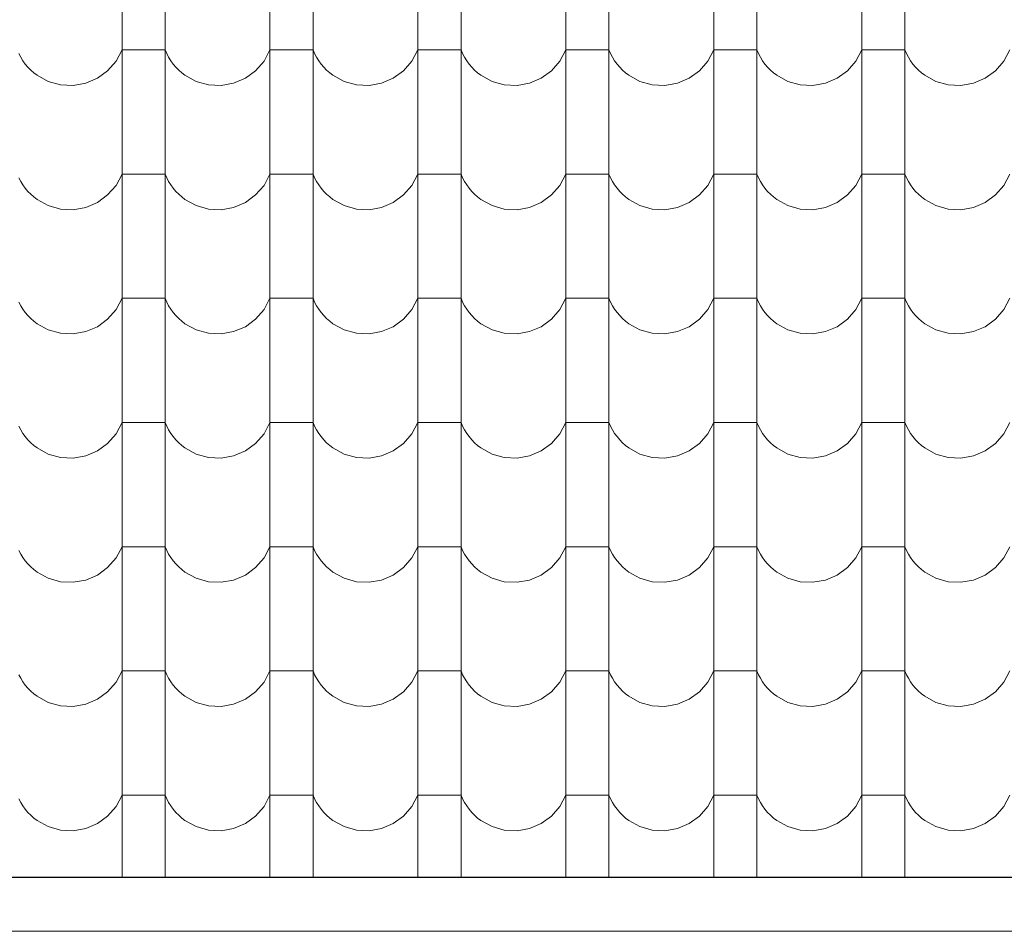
# Model space of a CAD drawing. Header units: millimetres. Extents: x -29624 to 9939, y -6894 to 6495.
# Tile 228 of 243: x 3517 to 3737, y -3588 to -3385. Entities that reach past the tile are written whole.
import ezdxf

# ---------------------------------------------------------------- set-up
doc = ezdxf.new("R2010")
doc.units = ezdxf.units.MM
doc.header["$MEASUREMENT"] = 0
doc.layers.add('810-G Ogólne', color=7, linetype='Continuous')
doc.layers.add('990-D Import IFC', color=7, linetype='Continuous')

# ---------------------------------------------------------------- blocks, each defined once
blk = doc.blocks.new('*X1822', base_point=(515069.4, 47309.9))
at = {"layer": '990-D Import IFC', "color": 251, "linetype": 'Continuous', "lineweight": 13, "true_color": 0x6a6a6a}
for p, q in [((545381.4, -17785.1), (545381.4, -18062.1)), ((545477.5, -17785.1), (545477.5, -18062.1)), ((545711.4, -17785.1), (545711.4, -18062.1)), ((545807.5, -17785.1), (545807.5, -18062.1)), ((546041.4, -17785.1), (546041.4, -18062.1)), ((546137.5, -17785.1), (546137.5, -18062.1)), ((546371.4, -17785.1), (546371.4, -18062.1)), ((546467.5, -17785.1), (546467.5, -18062.1)), ((546701.4, -17785.1), (546701.4, -18062.1)), ((546797.5, -17785.1), (546797.5, -18062.1)), ((547031.4, -17785.1), (547031.4, -18062.1)), ((547127.5, -17785.1), (547127.5, -18062.1)), ((545368.1, -17918.2), (545381.4, -17893.2)), ((545429.4, -17893.2), (545381.4, -17893.2)), ((545477.5, -17893.2), (545429.4, -17893.2)), ((545477.5, -17893.2), (545481.1, -17901.5)), ((545698.1, -17918.2), (545711.4, -17893.2)), ((545759.4, -17893.2), (545711.4, -17893.2)), ((545807.5, -17893.2), (545759.4, -17893.2)), ((545807.5, -17893.2), (545811.1, -17901.5)), ((546028.1, -17918.2), (546041.4, -17893.2)), ((546089.4, -17893.2), (546041.4, -17893.2)), ((546137.5, -17893.2), (546089.4, -17893.2)), ((546137.5, -17893.2), (546141.1, -17901.5)), ((546358.1, -17918.2), (546371.4, -17893.2)), ((546419.4, -17893.2), (546371.4, -17893.2)), ((546467.5, -17893.2), (546419.4, -17893.2)), ((546467.5, -17893.2), (546471.1, -17901.5)), ((546688.1, -17918.2), (546701.4, -17893.2)), ((546749.4, -17893.2), (546701.4, -17893.2)), ((546797.5, -17893.2), (546749.4, -17893.2)), ((546797.5, -17893.2), (546801.1, -17901.5)), ((547018.1, -17918.2), (547031.4, -17893.2)), ((547079.4, -17893.2), (547031.4, -17893.2)), ((547127.5, -17893.2), (547079.4, -17893.2)), ((547127.5, -17893.2), (547131.1, -17901.5)), ((547348.1, -17918.2), (547361.4, -17893.2)), ((545151.1, -17901.5), (545155.4, -17909.6)), ((545155.4, -17909.6), (545160.2, -17917.3)), ((545160.2, -17917.3), (545165.5, -17924.7)), ((545349.4, -17939.7), (545368.1, -17918.2)), ((545481.1, -17901.5), (545485.4, -17909.6)), ((545485.4, -17909.6), (545490.2, -17917.3)), ((545490.2, -17917.3), (545495.5, -17924.7)), ((545679.4, -17939.7), (545698.1, -17918.2)), ((545811.1, -17901.5), (545815.4, -17909.6)), ((545815.4, -17909.6), (545820.2, -17917.3)), ((545820.2, -17917.3), (545825.5, -17924.7)), ((546009.4, -17939.7), (546028.1, -17918.2)), ((546141.1, -17901.5), (546145.4, -17909.6)), ((546145.4, -17909.6), (546150.2, -17917.3)), ((546150.2, -17917.3), (546155.5, -17924.7)), ((546339.4, -17939.7), (546358.1, -17918.2)), ((546471.1, -17901.5), (546475.4, -17909.6)), ((546475.4, -17909.6), (546480.2, -17917.3)), ((546480.2, -17917.3), (546485.5, -17924.7)), ((546669.4, -17939.7), (546688.1, -17918.2)), ((546801.1, -17901.5), (546805.4, -17909.6)), ((546805.4, -17909.6), (546810.2, -17917.3)), ((546810.2, -17917.3), (546815.5, -17924.7)), ((546999.4, -17939.7), (547018.1, -17918.2)), ((547131.1, -17901.5), (547135.4, -17909.6)), ((547135.4, -17909.6), (547140.2, -17917.3)), ((547140.2, -17917.3), (547145.5, -17924.7)), ((547329.4, -17939.7), (547348.1, -17918.2)), ((545165.5, -17924.7), (545171.4, -17931.6)), ((545171.4, -17931.6), (545177.8, -17938.1)), ((545177.8, -17938.1), (545184.6, -17944.2)), ((545326.5, -17956.4), (545349.4, -17939.7)), ((545495.5, -17924.7), (545501.4, -17931.6)), ((545501.4, -17931.6), (545507.8, -17938.1)), ((545507.8, -17938.1), (545514.6, -17944.2)), ((545656.5, -17956.4), (545679.4, -17939.7)), ((545825.5, -17924.7), (545831.4, -17931.6)), ((545831.4, -17931.6), (545837.8, -17938.1)), ((545837.8, -17938.1), (545844.6, -17944.2)), ((545986.5, -17956.4), (546009.4, -17939.7)), ((546155.5, -17924.7), (546161.4, -17931.6)), ((546161.4, -17931.6), (546167.8, -17938.1)), ((546167.8, -17938.1), (546174.6, -17944.2)), ((546316.5, -17956.4), (546339.4, -17939.7)), ((546485.5, -17924.7), (546491.4, -17931.6)), ((546491.4, -17931.6), (546497.8, -17938.1)), ((546497.8, -17938.1), (546504.6, -17944.2)), ((546646.5, -17956.4), (546669.4, -17939.7)), ((546815.5, -17924.7), (546821.4, -17931.6)), ((546821.4, -17931.6), (546827.8, -17938.1)), ((546827.8, -17938.1), (546834.6, -17944.2)), ((546976.5, -17956.4), (546999.4, -17939.7)), ((547145.5, -17924.7), (547151.4, -17931.6)), ((547151.4, -17931.6), (547157.8, -17938.1)), ((547157.8, -17938.1), (547164.6, -17944.2)), ((547306.5, -17956.4), (547329.4, -17939.7)), ((545184.6, -17944.2), (545191.9, -17949.7)), ((545191.9, -17949.7), (545216.7, -17963.4)), ((545216.7, -17963.4), (545244.1, -17971.1)), ((545300.4, -17967.5), (545326.5, -17956.4)), ((545514.6, -17944.2), (545521.9, -17949.7)), ((545521.9, -17949.7), (545546.7, -17963.4)), ((545546.7, -17963.4), (545574.1, -17971.1)), ((545630.4, -17967.5), (545656.5, -17956.4)), ((545844.6, -17944.2), (545851.9, -17949.7)), ((545851.9, -17949.7), (545876.7, -17963.4)), ((545876.7, -17963.4), (545904.1, -17971.1)), ((545960.4, -17967.5), (545986.5, -17956.4)), ((546174.6, -17944.2), (546181.9, -17949.7)), ((546181.9, -17949.7), (546206.7, -17963.4)), ((546206.7, -17963.4), (546234.1, -17971.1)), ((546290.4, -17967.5), (546316.5, -17956.4)), ((546504.6, -17944.2), (546511.9, -17949.7)), ((546511.9, -17949.7), (546536.7, -17963.4)), ((546536.7, -17963.4), (546564.1, -17971.1)), ((546620.4, -17967.5), (546646.5, -17956.4)), ((546834.6, -17944.2), (546841.9, -17949.7)), ((546841.9, -17949.7), (546866.7, -17963.4)), ((546866.7, -17963.4), (546894.1, -17971.1)), ((546950.4, -17967.5), (546976.5, -17956.4)), ((547164.6, -17944.2), (547171.9, -17949.7)), ((547171.9, -17949.7), (547196.7, -17963.4)), ((547196.7, -17963.4), (547224.1, -17971.1)), ((547280.4, -17967.5), (547306.5, -17956.4)), ((545244.1, -17971.1), (545272.4, -17972.5)), ((545272.4, -17972.5), (545300.4, -17967.5)), ((545574.1, -17971.1), (545602.4, -17972.5)), ((545602.4, -17972.5), (545630.4, -17967.5)), ((545904.1, -17971.1), (545932.4, -17972.5)), ((545932.4, -17972.5), (545960.4, -17967.5)), ((546234.1, -17971.1), (546262.4, -17972.5)), ((546262.4, -17972.5), (546290.4, -17967.5)), ((546564.1, -17971.1), (546592.4, -17972.5)), ((546592.4, -17972.5), (546620.4, -17967.5)), ((546894.1, -17971.1), (546922.4, -17972.5)), ((546922.4, -17972.5), (546950.4, -17967.5)), ((547224.1, -17971.1), (547252.4, -17972.5)), ((547252.4, -17972.5), (547280.4, -17967.5)), ((545381.4, -18062.1), (545381.4, -18339.1)), ((545477.5, -18062.1), (545477.5, -18339.1)), ((545711.4, -18062.1), (545711.4, -18339.1)), ((545807.5, -18062.1), (545807.5, -18339.1)), ((546041.4, -18062.1), (546041.4, -18339.1)), ((546137.5, -18062.1), (546137.5, -18339.1)), ((546371.4, -18062.1), (546371.4, -18339.1)), ((546467.5, -18062.1), (546467.5, -18339.1)), ((546701.4, -18062.1), (546701.4, -18339.1)), ((546797.5, -18062.1), (546797.5, -18339.1)), ((547031.4, -18062.1), (547031.4, -18339.1)), ((547127.5, -18062.1), (547127.5, -18339.1)), ((545151.1, -18178.5), (545155.4, -18186.6)), ((545368.1, -18195.2), (545381.4, -18170.2)), ((545429.4, -18170.2), (545381.4, -18170.2)), ((545477.5, -18170.2), (545429.4, -18170.2)), ((545477.5, -18170.2), (545481.1, -18178.5)), ((545481.1, -18178.5), (545485.4, -18186.6)), ((545698.1, -18195.2), (545711.4, -18170.2)), ((545759.4, -18170.2), (545711.4, -18170.2)), ((545807.5, -18170.2), (545759.4, -18170.2)), ((545807.5, -18170.2), (545811.1, -18178.5)), ((545811.1, -18178.5), (545815.4, -18186.6)), ((546028.1, -18195.2), (546041.4, -18170.2)), ((546089.4, -18170.2), (546041.4, -18170.2)), ((546137.5, -18170.2), (546089.4, -18170.2)), ((546137.5, -18170.2), (546141.1, -18178.5)), ((546141.1, -18178.5), (546145.4, -18186.6)), ((546358.1, -18195.2), (546371.4, -18170.2)), ((546419.4, -18170.2), (546371.4, -18170.2)), ((546467.5, -18170.2), (546419.4, -18170.2)), ((546467.5, -18170.2), (546471.1, -18178.5)), ((546471.1, -18178.5), (546475.4, -18186.6)), ((546688.1, -18195.2), (546701.4, -18170.2)), ((546749.4, -18170.2), (546701.4, -18170.2)), ((546797.5, -18170.2), (546749.4, -18170.2)), ((546797.5, -18170.2), (546801.1, -18178.5)), ((546801.1, -18178.5), (546805.4, -18186.6)), ((547018.1, -18195.2), (547031.4, -18170.2)), ((547079.4, -18170.2), (547031.4, -18170.2)), ((547127.5, -18170.2), (547079.4, -18170.2)), ((547127.5, -18170.2), (547131.1, -18178.5)), ((547131.1, -18178.5), (547135.4, -18186.6)), ((547348.1, -18195.2), (547361.4, -18170.2)), ((545155.4, -18186.6), (545160.2, -18194.3)), ((545160.2, -18194.3), (545165.5, -18201.7)), ((545165.5, -18201.7), (545171.4, -18208.6)), ((545349.4, -18216.7), (545368.1, -18195.2)), ((545485.4, -18186.6), (545490.2, -18194.3)), ((545490.2, -18194.3), (545495.5, -18201.7)), ((545495.5, -18201.7), (545501.4, -18208.6)), ((545679.4, -18216.7), (545698.1, -18195.2)), ((545815.4, -18186.6), (545820.2, -18194.3)), ((545820.2, -18194.3), (545825.5, -18201.7)), ((545825.5, -18201.7), (545831.4, -18208.6)), ((546009.4, -18216.7), (546028.1, -18195.2)), ((546145.4, -18186.6), (546150.2, -18194.3)), ((546150.2, -18194.3), (546155.5, -18201.7)), ((546155.5, -18201.7), (546161.4, -18208.6)), ((546339.4, -18216.7), (546358.1, -18195.2)), ((546475.4, -18186.6), (546480.2, -18194.3)), ((546480.2, -18194.3), (546485.5, -18201.7)), ((546485.5, -18201.7), (546491.4, -18208.6)), ((546669.4, -18216.7), (546688.1, -18195.2)), ((546805.4, -18186.6), (546810.2, -18194.3)), ((546810.2, -18194.3), (546815.5, -18201.7)), ((546815.5, -18201.7), (546821.4, -18208.6)), ((546999.4, -18216.7), (547018.1, -18195.2)), ((547135.4, -18186.6), (547140.2, -18194.3)), ((547140.2, -18194.3), (547145.5, -18201.7)), ((547145.5, -18201.7), (547151.4, -18208.6)), ((547329.4, -18216.7), (547348.1, -18195.2)), ((545171.4, -18208.6), (545177.8, -18215.1)), ((545177.8, -18215.1), (545184.6, -18221.2)), ((545184.6, -18221.2), (545191.9, -18226.7)), ((545191.9, -18226.7), (545216.7, -18240.4)), ((545326.5, -18233.4), (545349.4, -18216.7)), ((545501.4, -18208.6), (545507.8, -18215.1)), ((545507.8, -18215.1), (545514.6, -18221.2)), ((545514.6, -18221.2), (545521.9, -18226.7)), ((545521.9, -18226.7), (545546.7, -18240.4)), ((545656.5, -18233.4), (545679.4, -18216.7)), ((545831.4, -18208.6), (545837.8, -18215.1)), ((545837.8, -18215.1), (545844.6, -18221.2)), ((545844.6, -18221.2), (545851.9, -18226.7)), ((545851.9, -18226.7), (545876.7, -18240.4)), ((545986.5, -18233.4), (546009.4, -18216.7)), ((546161.4, -18208.6), (546167.8, -18215.1)), ((546167.8, -18215.1), (546174.6, -18221.2)), ((546174.6, -18221.2), (546181.9, -18226.7)), ((546181.9, -18226.7), (546206.7, -18240.4)), ((546316.5, -18233.4), (546339.4, -18216.7)), ((546491.4, -18208.6), (546497.8, -18215.1)), ((546497.8, -18215.1), (546504.6, -18221.2)), ((546504.6, -18221.2), (546511.9, -18226.7)), ((546511.9, -18226.7), (546536.7, -18240.4)), ((546646.5, -18233.4), (546669.4, -18216.7)), ((546821.4, -18208.6), (546827.8, -18215.1)), ((546827.8, -18215.1), (546834.6, -18221.2)), ((546834.6, -18221.2), (546841.9, -18226.7)), ((546841.9, -18226.7), (546866.7, -18240.4)), ((546976.5, -18233.4), (546999.4, -18216.7)), ((547151.4, -18208.6), (547157.8, -18215.1)), ((547157.8, -18215.1), (547164.6, -18221.2)), ((547164.6, -18221.2), (547171.9, -18226.7)), ((547171.9, -18226.7), (547196.7, -18240.4)), ((547306.5, -18233.4), (547329.4, -18216.7)), ((545216.7, -18240.4), (545244.1, -18248.1)), ((545244.1, -18248.1), (545272.4, -18249.5)), ((545272.4, -18249.5), (545300.4, -18244.5)), ((545300.4, -18244.5), (545326.5, -18233.4)), ((545546.7, -18240.4), (545574.1, -18248.1)), ((545574.1, -18248.1), (545602.4, -18249.5)), ((545602.4, -18249.5), (545630.4, -18244.5)), ((545630.4, -18244.5), (545656.5, -18233.4)), ((545876.7, -18240.4), (545904.1, -18248.1)), ((545904.1, -18248.1), (545932.4, -18249.5)), ((545932.4, -18249.5), (545960.4, -18244.5)), ((545960.4, -18244.5), (545986.5, -18233.4)), ((546206.7, -18240.4), (546234.1, -18248.1)), ((546234.1, -18248.1), (546262.4, -18249.5)), ((546262.4, -18249.5), (546290.4, -18244.5)), ((546290.4, -18244.5), (546316.5, -18233.4)), ((546536.7, -18240.4), (546564.1, -18248.1)), ((546564.1, -18248.1), (546592.4, -18249.5)), ((546592.4, -18249.5), (546620.4, -18244.5)), ((546620.4, -18244.5), (546646.5, -18233.4)), ((546866.7, -18240.4), (546894.1, -18248.1)), ((546894.1, -18248.1), (546922.4, -18249.5)), ((546922.4, -18249.5), (546950.4, -18244.5)), ((546950.4, -18244.5), (546976.5, -18233.4)), ((547196.7, -18240.4), (547224.1, -18248.1)), ((547224.1, -18248.1), (547252.4, -18249.5)), ((547252.4, -18249.5), (547280.4, -18244.5)), ((547280.4, -18244.5), (547306.5, -18233.4)), ((545381.4, -18339.1), (545381.4, -18616.1)), ((545477.5, -18339.1), (545477.5, -18616.1)), ((545711.4, -18339.1), (545711.4, -18616.1)), ((545807.5, -18339.1), (545807.5, -18616.1)), ((546041.4, -18339.1), (546041.4, -18616.1)), ((546137.5, -18339.1), (546137.5, -18616.1)), ((546371.4, -18339.1), (546371.4, -18616.1)), ((546467.5, -18339.1), (546467.5, -18616.1)), ((546701.4, -18339.1), (546701.4, -18616.1)), ((546797.5, -18339.1), (546797.5, -18616.1)), ((547031.4, -18339.1), (547031.4, -18616.1)), ((547127.5, -18339.1), (547127.5, -18616.1)), ((545151.1, -18455.5), (545155.4, -18463.6)), ((545155.4, -18463.6), (545160.2, -18471.3)), ((545368.1, -18472.2), (545381.4, -18447.2)), ((545429.4, -18447.2), (545381.4, -18447.2)), ((545477.5, -18447.2), (545429.4, -18447.2)), ((545477.5, -18447.2), (545481.1, -18455.5)), ((545481.1, -18455.5), (545485.4, -18463.6)), ((545485.4, -18463.6), (545490.2, -18471.3)), ((545698.1, -18472.2), (545711.4, -18447.2)), ((545759.4, -18447.2), (545711.4, -18447.2)), ((545807.5, -18447.2), (545759.4, -18447.2)), ((545807.5, -18447.2), (545811.1, -18455.5)), ((545811.1, -18455.5), (545815.4, -18463.6)), ((545815.4, -18463.6), (545820.2, -18471.3)), ((546028.1, -18472.2), (546041.4, -18447.2)), ((546089.4, -18447.2), (546041.4, -18447.2)), ((546137.5, -18447.2), (546089.4, -18447.2)), ((546137.5, -18447.2), (546141.1, -18455.5)), ((546141.1, -18455.5), (546145.4, -18463.6)), ((546145.4, -18463.6), (546150.2, -18471.3)), ((546358.1, -18472.2), (546371.4, -18447.2)), ((546419.4, -18447.2), (546371.4, -18447.2)), ((546467.5, -18447.2), (546419.4, -18447.2)), ((546467.5, -18447.2), (546471.1, -18455.5)), ((546471.1, -18455.5), (546475.4, -18463.6)), ((546475.4, -18463.6), (546480.2, -18471.3)), ((546688.1, -18472.2), (546701.4, -18447.2)), ((546749.4, -18447.2), (546701.4, -18447.2)), ((546797.5, -18447.2), (546749.4, -18447.2)), ((546797.5, -18447.2), (546801.1, -18455.5)), ((546801.1, -18455.5), (546805.4, -18463.6)), ((546805.4, -18463.6), (546810.2, -18471.3)), ((547018.1, -18472.2), (547031.4, -18447.2)), ((547079.4, -18447.2), (547031.4, -18447.2)), ((547127.5, -18447.2), (547079.4, -18447.2)), ((547127.5, -18447.2), (547131.1, -18455.5)), ((547131.1, -18455.5), (547135.4, -18463.6)), ((547135.4, -18463.6), (547140.2, -18471.3)), ((547348.1, -18472.2), (547361.4, -18447.2)), ((545160.2, -18471.3), (545165.5, -18478.7)), ((545165.5, -18478.7), (545171.4, -18485.6)), ((545171.4, -18485.6), (545177.8, -18492.1)), ((545349.4, -18493.7), (545368.1, -18472.2)), ((545490.2, -18471.3), (545495.5, -18478.7)), ((545495.5, -18478.7), (545501.4, -18485.6)), ((545501.4, -18485.6), (545507.8, -18492.1)), ((545679.4, -18493.7), (545698.1, -18472.2)), ((545820.2, -18471.3), (545825.5, -18478.7)), ((545825.5, -18478.7), (545831.4, -18485.6)), ((545831.4, -18485.6), (545837.8, -18492.1)), ((546009.4, -18493.7), (546028.1, -18472.2)), ((546150.2, -18471.3), (546155.5, -18478.7)), ((546155.5, -18478.7), (546161.4, -18485.6)), ((546161.4, -18485.6), (546167.8, -18492.1)), ((546339.4, -18493.7), (546358.1, -18472.2)), ((546480.2, -18471.3), (546485.5, -18478.7)), ((546485.5, -18478.7), (546491.4, -18485.6)), ((546491.4, -18485.6), (546497.8, -18492.1)), ((546669.4, -18493.7), (546688.1, -18472.2)), ((546810.2, -18471.3), (546815.5, -18478.7)), ((546815.5, -18478.7), (546821.4, -18485.6)), ((546821.4, -18485.6), (546827.8, -18492.1)), ((546999.4, -18493.7), (547018.1, -18472.2)), ((547140.2, -18471.3), (547145.5, -18478.7)), ((547145.5, -18478.7), (547151.4, -18485.6)), ((547151.4, -18485.6), (547157.8, -18492.1)), ((547329.4, -18493.7), (547348.1, -18472.2)), ((545177.8, -18492.1), (545184.6, -18498.2)), ((545184.6, -18498.2), (545191.9, -18503.7)), ((545191.9, -18503.7), (545216.7, -18517.4)), ((545300.4, -18521.5), (545326.5, -18510.4)), ((545326.5, -18510.4), (545349.4, -18493.7)), ((545507.8, -18492.1), (545514.6, -18498.2)), ((545514.6, -18498.2), (545521.9, -18503.7)), ((545521.9, -18503.7), (545546.7, -18517.4)), ((545630.4, -18521.5), (545656.5, -18510.4)), ((545656.5, -18510.4), (545679.4, -18493.7)), ((545837.8, -18492.1), (545844.6, -18498.2)), ((545844.6, -18498.2), (545851.9, -18503.7)), ((545851.9, -18503.7), (545876.7, -18517.4)), ((545960.4, -18521.5), (545986.5, -18510.4)), ((545986.5, -18510.4), (546009.4, -18493.7)), ((546167.8, -18492.1), (546174.6, -18498.2)), ((546174.6, -18498.2), (546181.9, -18503.7)), ((546181.9, -18503.7), (546206.7, -18517.4)), ((546290.4, -18521.5), (546316.5, -18510.4)), ((546316.5, -18510.4), (546339.4, -18493.7)), ((546497.8, -18492.1), (546504.6, -18498.2)), ((546504.6, -18498.2), (546511.9, -18503.7)), ((546511.9, -18503.7), (546536.7, -18517.4)), ((546620.4, -18521.5), (546646.5, -18510.4)), ((546646.5, -18510.4), (546669.4, -18493.7)), ((546827.8, -18492.1), (546834.6, -18498.2)), ((546834.6, -18498.2), (546841.9, -18503.7)), ((546841.9, -18503.7), (546866.7, -18517.4)), ((546950.4, -18521.5), (546976.5, -18510.4)), ((546976.5, -18510.4), (546999.4, -18493.7)), ((547157.8, -18492.1), (547164.6, -18498.2)), ((547164.6, -18498.2), (547171.9, -18503.7)), ((547171.9, -18503.7), (547196.7, -18517.4)), ((547280.4, -18521.5), (547306.5, -18510.4)), ((547306.5, -18510.4), (547329.4, -18493.7)), ((545216.7, -18517.4), (545244.1, -18525.1)), ((545244.1, -18525.1), (545272.4, -18526.5)), ((545272.4, -18526.5), (545300.4, -18521.5)), ((545546.7, -18517.4), (545574.1, -18525.1)), ((545574.1, -18525.1), (545602.4, -18526.5)), ((545602.4, -18526.5), (545630.4, -18521.5)), ((545876.7, -18517.4), (545904.1, -18525.1)), ((545904.1, -18525.1), (545932.4, -18526.5)), ((545932.4, -18526.5), (545960.4, -18521.5)), ((546206.7, -18517.4), (546234.1, -18525.1)), ((546234.1, -18525.1), (546262.4, -18526.5)), ((546262.4, -18526.5), (546290.4, -18521.5)), ((546536.7, -18517.4), (546564.1, -18525.1)), ((546564.1, -18525.1), (546592.4, -18526.5)), ((546592.4, -18526.5), (546620.4, -18521.5)), ((546866.7, -18517.4), (546894.1, -18525.1)), ((546894.1, -18525.1), (546922.4, -18526.5)), ((546922.4, -18526.5), (546950.4, -18521.5)), ((547196.7, -18517.4), (547224.1, -18525.1)), ((547224.1, -18525.1), (547252.4, -18526.5)), ((547252.4, -18526.5), (547280.4, -18521.5)), ((545381.4, -18616.1), (545381.4, -18893.1)), ((545477.5, -18616.1), (545477.5, -18893.1)), ((545711.4, -18616.1), (545711.4, -18893.1)), ((545807.5, -18616.1), (545807.5, -18893.1)), ((546041.4, -18616.1), (546041.4, -18893.1)), ((546137.5, -18616.1), (546137.5, -18893.1)), ((546371.4, -18616.1), (546371.4, -18893.1)), ((546467.5, -18616.1), (546467.5, -18893.1)), ((546701.4, -18616.1), (546701.4, -18893.1)), ((546797.5, -18616.1), (546797.5, -18893.1)), ((547031.4, -18616.1), (547031.4, -18893.1)), ((547127.5, -18616.1), (547127.5, -18893.1)), ((545368.1, -18749.2), (545381.4, -18724.2)), ((545429.4, -18724.2), (545381.4, -18724.2)), ((545477.5, -18724.2), (545429.4, -18724.2)), ((545477.5, -18724.2), (545481.1, -18732.5)), ((545698.1, -18749.2), (545711.4, -18724.2)), ((545759.4, -18724.2), (545711.4, -18724.2)), ((545807.5, -18724.2), (545759.4, -18724.2)), ((545807.5, -18724.2), (545811.1, -18732.5)), ((546028.1, -18749.2), (546041.4, -18724.2)), ((546089.4, -18724.2), (546041.4, -18724.2)), ((546137.5, -18724.2), (546089.4, -18724.2)), ((546137.5, -18724.2), (546141.1, -18732.5)), ((546358.1, -18749.2), (546371.4, -18724.2)), ((546419.4, -18724.2), (546371.4, -18724.2)), ((546467.5, -18724.2), (546419.4, -18724.2)), ((546467.5, -18724.2), (546471.1, -18732.5)), ((546688.1, -18749.2), (546701.4, -18724.2)), ((546749.4, -18724.2), (546701.4, -18724.2)), ((546797.5, -18724.2), (546749.4, -18724.2)), ((546797.5, -18724.2), (546801.1, -18732.5)), ((547018.1, -18749.2), (547031.4, -18724.2)), ((547079.4, -18724.2), (547031.4, -18724.2)), ((547127.5, -18724.2), (547079.4, -18724.2)), ((547127.5, -18724.2), (547131.1, -18732.5)), ((547348.1, -18749.2), (547361.4, -18724.2)), ((545151.1, -18732.5), (545155.4, -18740.6)), ((545155.4, -18740.6), (545160.2, -18748.3)), ((545160.2, -18748.3), (545165.5, -18755.7)), ((545349.4, -18770.7), (545368.1, -18749.2)), ((545481.1, -18732.5), (545485.4, -18740.6)), ((545485.4, -18740.6), (545490.2, -18748.3)), ((545490.2, -18748.3), (545495.5, -18755.7)), ((545679.4, -18770.7), (545698.1, -18749.2)), ((545811.1, -18732.5), (545815.4, -18740.6)), ((545815.4, -18740.6), (545820.2, -18748.3)), ((545820.2, -18748.3), (545825.5, -18755.7)), ((546009.4, -18770.7), (546028.1, -18749.2)), ((546141.1, -18732.5), (546145.4, -18740.6)), ((546145.4, -18740.6), (546150.2, -18748.3)), ((546150.2, -18748.3), (546155.5, -18755.7)), ((546339.4, -18770.7), (546358.1, -18749.2)), ((546471.1, -18732.5), (546475.4, -18740.6)), ((546475.4, -18740.6), (546480.2, -18748.3)), ((546480.2, -18748.3), (546485.5, -18755.7)), ((546669.4, -18770.7), (546688.1, -18749.2)), ((546801.1, -18732.5), (546805.4, -18740.6)), ((546805.4, -18740.6), (546810.2, -18748.3)), ((546810.2, -18748.3), (546815.5, -18755.7)), ((546999.4, -18770.7), (547018.1, -18749.2)), ((547131.1, -18732.5), (547135.4, -18740.6)), ((547135.4, -18740.6), (547140.2, -18748.3)), ((547140.2, -18748.3), (547145.5, -18755.7)), ((547329.4, -18770.7), (547348.1, -18749.2)), ((545165.5, -18755.7), (545171.4, -18762.6)), ((545171.4, -18762.6), (545177.8, -18769.1)), ((545177.8, -18769.1), (545184.6, -18775.2)), ((545184.6, -18775.2), (545191.9, -18780.7)), ((545326.5, -18787.4), (545349.4, -18770.7)), ((545495.5, -18755.7), (545501.4, -18762.6)), ((545501.4, -18762.6), (545507.8, -18769.1)), ((545507.8, -18769.1), (545514.6, -18775.2)), ((545514.6, -18775.2), (545521.9, -18780.7)), ((545656.5, -18787.4), (545679.4, -18770.7)), ((545825.5, -18755.7), (545831.4, -18762.6)), ((545831.4, -18762.6), (545837.8, -18769.1)), ((545837.8, -18769.1), (545844.6, -18775.2)), ((545844.6, -18775.2), (545851.9, -18780.7)), ((545986.5, -18787.4), (546009.4, -18770.7)), ((546155.5, -18755.7), (546161.4, -18762.6)), ((546161.4, -18762.6), (546167.8, -18769.1)), ((546167.8, -18769.1), (546174.6, -18775.2)), ((546174.6, -18775.2), (546181.9, -18780.7)), ((546316.5, -18787.4), (546339.4, -18770.7)), ((546485.5, -18755.7), (546491.4, -18762.6)), ((546491.4, -18762.6), (546497.8, -18769.1)), ((546497.8, -18769.1), (546504.6, -18775.2)), ((546504.6, -18775.2), (546511.9, -18780.7)), ((546646.5, -18787.4), (546669.4, -18770.7)), ((546815.5, -18755.7), (546821.4, -18762.6)), ((546821.4, -18762.6), (546827.8, -18769.1)), ((546827.8, -18769.1), (546834.6, -18775.2)), ((546834.6, -18775.2), (546841.9, -18780.7)), ((546976.5, -18787.4), (546999.4, -18770.7)), ((547145.5, -18755.7), (547151.4, -18762.6)), ((547151.4, -18762.6), (547157.8, -18769.1)), ((547157.8, -18769.1), (547164.6, -18775.2)), ((547164.6, -18775.2), (547171.9, -18780.7)), ((547306.5, -18787.4), (547329.4, -18770.7)), ((545191.9, -18780.7), (545216.7, -18794.4)), ((545216.7, -18794.4), (545244.1, -18802.1)), ((545300.4, -18798.5), (545326.5, -18787.4)), ((545521.9, -18780.7), (545546.7, -18794.4)), ((545546.7, -18794.4), (545574.1, -18802.1)), ((545630.4, -18798.5), (545656.5, -18787.4)), ((545851.9, -18780.7), (545876.7, -18794.4)), ((545876.7, -18794.4), (545904.1, -18802.1)), ((545960.4, -18798.5), (545986.5, -18787.4)), ((546181.9, -18780.7), (546206.7, -18794.4)), ((546206.7, -18794.4), (546234.1, -18802.1)), ((546290.4, -18798.5), (546316.5, -18787.4)), ((546511.9, -18780.7), (546536.7, -18794.4)), ((546536.7, -18794.4), (546564.1, -18802.1)), ((546620.4, -18798.5), (546646.5, -18787.4)), ((546841.9, -18780.7), (546866.7, -18794.4)), ((546866.7, -18794.4), (546894.1, -18802.1)), ((546950.4, -18798.5), (546976.5, -18787.4)), ((547171.9, -18780.7), (547196.7, -18794.4)), ((547196.7, -18794.4), (547224.1, -18802.1)), ((547280.4, -18798.5), (547306.5, -18787.4)), ((545244.1, -18802.1), (545272.4, -18803.5)), ((545272.4, -18803.5), (545300.4, -18798.5)), ((545574.1, -18802.1), (545602.4, -18803.5)), ((545602.4, -18803.5), (545630.4, -18798.5)), ((545904.1, -18802.1), (545932.4, -18803.5)), ((545932.4, -18803.5), (545960.4, -18798.5)), ((546234.1, -18802.1), (546262.4, -18803.5)), ((546262.4, -18803.5), (546290.4, -18798.5)), ((546564.1, -18802.1), (546592.4, -18803.5)), ((546592.4, -18803.5), (546620.4, -18798.5)), ((546894.1, -18802.1), (546922.4, -18803.5)), ((546922.4, -18803.5), (546950.4, -18798.5)), ((547224.1, -18802.1), (547252.4, -18803.5)), ((547252.4, -18803.5), (547280.4, -18798.5)), ((545381.4, -18893.1), (545381.4, -19170.1)), ((545477.5, -18893.1), (545477.5, -19170.1)), ((545711.4, -18893.1), (545711.4, -19170.1)), ((545807.5, -18893.1), (545807.5, -19170.1)), ((546041.4, -18893.1), (546041.4, -19170.1)), ((546137.5, -18893.1), (546137.5, -19170.1)), ((546371.4, -18893.1), (546371.4, -19170.1)), ((546467.5, -18893.1), (546467.5, -19170.1)), ((546701.4, -18893.1), (546701.4, -19170.1)), ((546797.5, -18893.1), (546797.5, -19170.1)), ((547031.4, -18893.1), (547031.4, -19170.1)), ((547127.5, -18893.1), (547127.5, -19170.1)), ((545151.1, -19009.5), (545155.4, -19017.6)), ((545155.4, -19017.6), (545160.2, -19025.3)), ((545368.1, -19026.2), (545381.4, -19001.2)), ((545429.4, -19001.2), (545381.4, -19001.2)), ((545477.5, -19001.2), (545429.4, -19001.2)), ((545477.5, -19001.2), (545481.1, -19009.5)), ((545481.1, -19009.5), (545485.4, -19017.6)), ((545485.4, -19017.6), (545490.2, -19025.3)), ((545698.1, -19026.2), (545711.4, -19001.2)), ((545759.4, -19001.2), (545711.4, -19001.2)), ((545807.5, -19001.2), (545759.4, -19001.2)), ((545807.5, -19001.2), (545811.1, -19009.5)), ((545811.1, -19009.5), (545815.4, -19017.6)), ((545815.4, -19017.6), (545820.2, -19025.3)), ((546028.1, -19026.2), (546041.4, -19001.2)), ((546089.4, -19001.2), (546041.4, -19001.2)), ((546137.5, -19001.2), (546089.4, -19001.2)), ((546137.5, -19001.2), (546141.1, -19009.5)), ((546141.1, -19009.5), (546145.4, -19017.6)), ((546145.4, -19017.6), (546150.2, -19025.3)), ((546358.1, -19026.2), (546371.4, -19001.2)), ((546419.4, -19001.2), (546371.4, -19001.2)), ((546467.5, -19001.2), (546419.4, -19001.2)), ((546467.5, -19001.2), (546471.1, -19009.5)), ((546471.1, -19009.5), (546475.4, -19017.6)), ((546475.4, -19017.6), (546480.2, -19025.3)), ((546688.1, -19026.2), (546701.4, -19001.2)), ((546749.4, -19001.2), (546701.4, -19001.2)), ((546797.5, -19001.2), (546749.4, -19001.2)), ((546797.5, -19001.2), (546801.1, -19009.5)), ((546801.1, -19009.5), (546805.4, -19017.6)), ((546805.4, -19017.6), (546810.2, -19025.3)), ((547018.1, -19026.2), (547031.4, -19001.2)), ((547079.4, -19001.2), (547031.4, -19001.2)), ((547127.5, -19001.2), (547079.4, -19001.2)), ((547127.5, -19001.2), (547131.1, -19009.5)), ((547131.1, -19009.5), (547135.4, -19017.6)), ((547135.4, -19017.6), (547140.2, -19025.3)), ((547348.1, -19026.2), (547361.4, -19001.2)), ((545160.2, -19025.3), (545165.5, -19032.7)), ((545165.5, -19032.7), (545171.4, -19039.6)), ((545171.4, -19039.6), (545177.8, -19046.1)), ((545349.4, -19047.7), (545368.1, -19026.2)), ((545490.2, -19025.3), (545495.5, -19032.7)), ((545495.5, -19032.7), (545501.4, -19039.6)), ((545501.4, -19039.6), (545507.8, -19046.1)), ((545679.4, -19047.7), (545698.1, -19026.2)), ((545820.2, -19025.3), (545825.5, -19032.7)), ((545825.5, -19032.7), (545831.4, -19039.6)), ((545831.4, -19039.6), (545837.8, -19046.1)), ((546009.4, -19047.7), (546028.1, -19026.2)), ((546150.2, -19025.3), (546155.5, -19032.7)), ((546155.5, -19032.7), (546161.4, -19039.6)), ((546161.4, -19039.6), (546167.8, -19046.1)), ((546339.4, -19047.7), (546358.1, -19026.2)), ((546480.2, -19025.3), (546485.5, -19032.7)), ((546485.5, -19032.7), (546491.4, -19039.6)), ((546491.4, -19039.6), (546497.8, -19046.1)), ((546669.4, -19047.7), (546688.1, -19026.2)), ((546810.2, -19025.3), (546815.5, -19032.7)), ((546815.5, -19032.7), (546821.4, -19039.6)), ((546821.4, -19039.6), (546827.8, -19046.1)), ((546999.4, -19047.7), (547018.1, -19026.2)), ((547140.2, -19025.3), (547145.5, -19032.7)), ((547145.5, -19032.7), (547151.4, -19039.6)), ((547151.4, -19039.6), (547157.8, -19046.1)), ((547329.4, -19047.7), (547348.1, -19026.2)), ((545177.8, -19046.1), (545184.6, -19052.2)), ((545184.6, -19052.2), (545191.9, -19057.7)), ((545191.9, -19057.7), (545216.7, -19071.4)), ((545326.5, -19064.4), (545349.4, -19047.7)), ((545507.8, -19046.1), (545514.6, -19052.2)), ((545514.6, -19052.2), (545521.9, -19057.7)), ((545521.9, -19057.7), (545546.7, -19071.4)), ((545656.5, -19064.4), (545679.4, -19047.7)), ((545837.8, -19046.1), (545844.6, -19052.2)), ((545844.6, -19052.2), (545851.9, -19057.7)), ((545851.9, -19057.7), (545876.7, -19071.4)), ((545986.5, -19064.4), (546009.4, -19047.7)), ((546167.8, -19046.1), (546174.6, -19052.2)), ((546174.6, -19052.2), (546181.9, -19057.7)), ((546181.9, -19057.7), (546206.7, -19071.4)), ((546316.5, -19064.4), (546339.4, -19047.7)), ((546497.8, -19046.1), (546504.6, -19052.2)), ((546504.6, -19052.2), (546511.9, -19057.7)), ((546511.9, -19057.7), (546536.7, -19071.4)), ((546646.5, -19064.4), (546669.4, -19047.7)), ((546827.8, -19046.1), (546834.6, -19052.2)), ((546834.6, -19052.2), (546841.9, -19057.7)), ((546841.9, -19057.7), (546866.7, -19071.4)), ((546976.5, -19064.4), (546999.4, -19047.7)), ((547157.8, -19046.1), (547164.6, -19052.2)), ((547164.6, -19052.2), (547171.9, -19057.7)), ((547171.9, -19057.7), (547196.7, -19071.4)), ((547306.5, -19064.4), (547329.4, -19047.7)), ((545216.7, -19071.4), (545244.1, -19079.1)), ((545244.1, -19079.1), (545272.4, -19080.5)), ((545272.4, -19080.5), (545300.4, -19075.5)), ((545300.4, -19075.5), (545326.5, -19064.4)), ((545546.7, -19071.4), (545574.1, -19079.1)), ((545574.1, -19079.1), (545602.4, -19080.5)), ((545602.4, -19080.5), (545630.4, -19075.5)), ((545630.4, -19075.5), (545656.5, -19064.4)), ((545876.7, -19071.4), (545904.1, -19079.1)), ((545904.1, -19079.1), (545932.4, -19080.5)), ((545932.4, -19080.5), (545960.4, -19075.5)), ((545960.4, -19075.5), (545986.5, -19064.4)), ((546206.7, -19071.4), (546234.1, -19079.1)), ((546234.1, -19079.1), (546262.4, -19080.5)), ((546262.4, -19080.5), (546290.4, -19075.5)), ((546290.4, -19075.5), (546316.5, -19064.4)), ((546536.7, -19071.4), (546564.1, -19079.1)), ((546564.1, -19079.1), (546592.4, -19080.5)), ((546592.4, -19080.5), (546620.4, -19075.5)), ((546620.4, -19075.5), (546646.5, -19064.4)), ((546866.7, -19071.4), (546894.1, -19079.1)), ((546894.1, -19079.1), (546922.4, -19080.5)), ((546922.4, -19080.5), (546950.4, -19075.5)), ((546950.4, -19075.5), (546976.5, -19064.4)), ((547196.7, -19071.4), (547224.1, -19079.1)), ((547224.1, -19079.1), (547252.4, -19080.5)), ((547252.4, -19080.5), (547280.4, -19075.5)), ((547280.4, -19075.5), (547306.5, -19064.4)), ((545381.4, -19170.1), (545381.4, -19447.1)), ((545477.5, -19170.1), (545477.5, -19447.1)), ((545711.4, -19170.1), (545711.4, -19447.1)), ((545807.5, -19170.1), (545807.5, -19447.1)), ((546041.4, -19170.1), (546041.4, -19447.1)), ((546137.5, -19170.1), (546137.5, -19447.1)), ((546371.4, -19170.1), (546371.4, -19447.1)), ((546467.5, -19170.1), (546467.5, -19447.1)), ((546701.4, -19170.1), (546701.4, -19447.1)), ((546797.5, -19170.1), (546797.5, -19447.1)), ((547031.4, -19170.1), (547031.4, -19447.1)), ((547127.5, -19170.1), (547127.5, -19447.1)), ((545368.1, -19303.2), (545381.4, -19278.2)), ((545429.4, -19278.2), (545381.4, -19278.2)), ((545477.5, -19278.2), (545429.4, -19278.2)), ((545477.5, -19278.2), (545481.1, -19286.5)), ((545698.1, -19303.2), (545711.4, -19278.2)), ((545759.4, -19278.2), (545711.4, -19278.2)), ((545807.5, -19278.2), (545759.4, -19278.2)), ((545807.5, -19278.2), (545811.1, -19286.5)), ((546028.1, -19303.2), (546041.4, -19278.2)), ((546089.4, -19278.2), (546041.4, -19278.2)), ((546137.5, -19278.2), (546089.4, -19278.2)), ((546137.5, -19278.2), (546141.1, -19286.5)), ((546358.1, -19303.2), (546371.4, -19278.2)), ((546419.4, -19278.2), (546371.4, -19278.2)), ((546467.5, -19278.2), (546419.4, -19278.2)), ((546467.5, -19278.2), (546471.1, -19286.5)), ((546688.1, -19303.2), (546701.4, -19278.2)), ((546749.4, -19278.2), (546701.4, -19278.2)), ((546797.5, -19278.2), (546749.4, -19278.2)), ((546797.5, -19278.2), (546801.1, -19286.5)), ((547018.1, -19303.2), (547031.4, -19278.2)), ((547079.4, -19278.2), (547031.4, -19278.2)), ((547127.5, -19278.2), (547079.4, -19278.2)), ((547127.5, -19278.2), (547131.1, -19286.5)), ((547348.1, -19303.2), (547361.4, -19278.2)), ((545151.1, -19286.5), (545155.4, -19294.6)), ((545155.4, -19294.6), (545160.2, -19302.3)), ((545160.2, -19302.3), (545165.5, -19309.7)), ((545349.4, -19324.7), (545368.1, -19303.2)), ((545481.1, -19286.5), (545485.4, -19294.6)), ((545485.4, -19294.6), (545490.2, -19302.3)), ((545490.2, -19302.3), (545495.5, -19309.7)), ((545679.4, -19324.7), (545698.1, -19303.2)), ((545811.1, -19286.5), (545815.4, -19294.6)), ((545815.4, -19294.6), (545820.2, -19302.3)), ((545820.2, -19302.3), (545825.5, -19309.7)), ((546009.4, -19324.7), (546028.1, -19303.2)), ((546141.1, -19286.5), (546145.4, -19294.6)), ((546145.4, -19294.6), (546150.2, -19302.3)), ((546150.2, -19302.3), (546155.5, -19309.7)), ((546339.4, -19324.7), (546358.1, -19303.2)), ((546471.1, -19286.5), (546475.4, -19294.6)), ((546475.4, -19294.6), (546480.2, -19302.3)), ((546480.2, -19302.3), (546485.5, -19309.7)), ((546669.4, -19324.7), (546688.1, -19303.2)), ((546801.1, -19286.5), (546805.4, -19294.6)), ((546805.4, -19294.6), (546810.2, -19302.3)), ((546810.2, -19302.3), (546815.5, -19309.7)), ((546999.4, -19324.7), (547018.1, -19303.2)), ((547131.1, -19286.5), (547135.4, -19294.6)), ((547135.4, -19294.6), (547140.2, -19302.3)), ((547140.2, -19302.3), (547145.5, -19309.7)), ((547329.4, -19324.7), (547348.1, -19303.2)), ((545165.5, -19309.7), (545171.4, -19316.6)), ((545171.4, -19316.6), (545177.8, -19323.1)), ((545177.8, -19323.1), (545184.6, -19329.2)), ((545326.5, -19341.4), (545349.4, -19324.7)), ((545495.5, -19309.7), (545501.4, -19316.6)), ((545501.4, -19316.6), (545507.8, -19323.1)), ((545507.8, -19323.1), (545514.6, -19329.2)), ((545656.5, -19341.4), (545679.4, -19324.7)), ((545825.5, -19309.7), (545831.4, -19316.6)), ((545831.4, -19316.6), (545837.8, -19323.1)), ((545837.8, -19323.1), (545844.6, -19329.2)), ((545986.5, -19341.4), (546009.4, -19324.7)), ((546155.5, -19309.7), (546161.4, -19316.6)), ((546161.4, -19316.6), (546167.8, -19323.1)), ((546167.8, -19323.1), (546174.6, -19329.2)), ((546316.5, -19341.4), (546339.4, -19324.7)), ((546485.5, -19309.7), (546491.4, -19316.6)), ((546491.4, -19316.6), (546497.8, -19323.1)), ((546497.8, -19323.1), (546504.6, -19329.2)), ((546646.5, -19341.4), (546669.4, -19324.7)), ((546815.5, -19309.7), (546821.4, -19316.6)), ((546821.4, -19316.6), (546827.8, -19323.1)), ((546827.8, -19323.1), (546834.6, -19329.2)), ((546976.5, -19341.4), (546999.4, -19324.7)), ((547145.5, -19309.7), (547151.4, -19316.6)), ((547151.4, -19316.6), (547157.8, -19323.1)), ((547157.8, -19323.1), (547164.6, -19329.2)), ((547306.5, -19341.4), (547329.4, -19324.7)), ((545184.6, -19329.2), (545191.9, -19334.7)), ((545191.9, -19334.7), (545216.7, -19348.4)), ((545300.4, -19352.5), (545326.5, -19341.4)), ((545514.6, -19329.2), (545521.9, -19334.7)), ((545521.9, -19334.7), (545546.7, -19348.4)), ((545630.4, -19352.5), (545656.5, -19341.4)), ((545844.6, -19329.2), (545851.9, -19334.7)), ((545851.9, -19334.7), (545876.7, -19348.4)), ((545960.4, -19352.5), (545986.5, -19341.4)), ((546174.6, -19329.2), (546181.9, -19334.7)), ((546181.9, -19334.7), (546206.7, -19348.4)), ((546290.4, -19352.5), (546316.5, -19341.4)), ((546504.6, -19329.2), (546511.9, -19334.7)), ((546511.9, -19334.7), (546536.7, -19348.4)), ((546620.4, -19352.5), (546646.5, -19341.4)), ((546834.6, -19329.2), (546841.9, -19334.7)), ((546841.9, -19334.7), (546866.7, -19348.4)), ((546950.4, -19352.5), (546976.5, -19341.4)), ((547164.6, -19329.2), (547171.9, -19334.7)), ((547171.9, -19334.7), (547196.7, -19348.4)), ((547280.4, -19352.5), (547306.5, -19341.4)), ((545216.7, -19348.4), (545244.1, -19356.1)), ((545244.1, -19356.1), (545272.4, -19357.5)), ((545272.4, -19357.5), (545300.4, -19352.5)), ((545546.7, -19348.4), (545574.1, -19356.1)), ((545574.1, -19356.1), (545602.4, -19357.5)), ((545602.4, -19357.5), (545630.4, -19352.5)), ((545876.7, -19348.4), (545904.1, -19356.1)), ((545904.1, -19356.1), (545932.4, -19357.5)), ((545932.4, -19357.5), (545960.4, -19352.5)), ((546206.7, -19348.4), (546234.1, -19356.1)), ((546234.1, -19356.1), (546262.4, -19357.5)), ((546262.4, -19357.5), (546290.4, -19352.5)), ((546536.7, -19348.4), (546564.1, -19356.1)), ((546564.1, -19356.1), (546592.4, -19357.5)), ((546592.4, -19357.5), (546620.4, -19352.5)), ((546866.7, -19348.4), (546894.1, -19356.1)), ((546894.1, -19356.1), (546922.4, -19357.5)), ((546922.4, -19357.5), (546950.4, -19352.5)), ((547196.7, -19348.4), (547224.1, -19356.1)), ((547224.1, -19356.1), (547252.4, -19357.5)), ((547252.4, -19357.5), (547280.4, -19352.5)), ((545381.4, -19447.1), (545381.4, -19724.1)), ((545477.5, -19447.1), (545477.5, -19724.1)), ((545711.4, -19447.1), (545711.4, -19724.1)), ((545807.5, -19447.1), (545807.5, -19724.1)), ((546041.4, -19447.1), (546041.4, -19724.1)), ((546137.5, -19447.1), (546137.5, -19724.1)), ((546371.4, -19447.1), (546371.4, -19724.1)), ((546467.5, -19447.1), (546467.5, -19724.1)), ((546701.4, -19447.1), (546701.4, -19724.1)), ((546797.5, -19447.1), (546797.5, -19724.1)), ((547031.4, -19447.1), (547031.4, -19724.1)), ((547127.5, -19447.1), (547127.5, -19724.1)), ((545151.1, -19563.5), (545155.4, -19571.6)), ((545368.1, -19580.2), (545381.4, -19555.2)), ((545429.4, -19555.2), (545381.4, -19555.2)), ((545477.5, -19555.2), (545429.4, -19555.2)), ((545477.5, -19555.2), (545481.1, -19563.5)), ((545481.1, -19563.5), (545485.4, -19571.6)), ((545698.1, -19580.2), (545711.4, -19555.2)), ((545759.4, -19555.2), (545711.4, -19555.2)), ((545807.5, -19555.2), (545759.4, -19555.2)), ((545807.5, -19555.2), (545811.1, -19563.5)), ((545811.1, -19563.5), (545815.4, -19571.6)), ((546028.1, -19580.2), (546041.4, -19555.2)), ((546089.4, -19555.2), (546041.4, -19555.2)), ((546137.5, -19555.2), (546089.4, -19555.2)), ((546137.5, -19555.2), (546141.1, -19563.5)), ((546141.1, -19563.5), (546145.4, -19571.6)), ((546358.1, -19580.2), (546371.4, -19555.2)), ((546419.4, -19555.2), (546371.4, -19555.2)), ((546467.5, -19555.2), (546419.4, -19555.2)), ((546467.5, -19555.2), (546471.1, -19563.5)), ((546471.1, -19563.5), (546475.4, -19571.6)), ((546688.1, -19580.2), (546701.4, -19555.2)), ((546749.4, -19555.2), (546701.4, -19555.2)), ((546797.5, -19555.2), (546749.4, -19555.2)), ((546797.5, -19555.2), (546801.1, -19563.5)), ((546801.1, -19563.5), (546805.4, -19571.6)), ((547018.1, -19580.2), (547031.4, -19555.2)), ((547079.4, -19555.2), (547031.4, -19555.2)), ((547127.5, -19555.2), (547079.4, -19555.2)), ((547127.5, -19555.2), (547131.1, -19563.5)), ((547131.1, -19563.5), (547135.4, -19571.6)), ((547348.1, -19580.2), (547361.4, -19555.2)), ((545155.4, -19571.6), (545160.2, -19579.3)), ((545160.2, -19579.3), (545165.5, -19586.7)), ((545165.5, -19586.7), (545171.4, -19593.6)), ((545349.4, -19601.7), (545368.1, -19580.2)), ((545485.4, -19571.6), (545490.2, -19579.3)), ((545490.2, -19579.3), (545495.5, -19586.7)), ((545495.5, -19586.7), (545501.4, -19593.6)), ((545679.4, -19601.7), (545698.1, -19580.2)), ((545815.4, -19571.6), (545820.2, -19579.3)), ((545820.2, -19579.3), (545825.5, -19586.7)), ((545825.5, -19586.7), (545831.4, -19593.6)), ((546009.4, -19601.7), (546028.1, -19580.2)), ((546145.4, -19571.6), (546150.2, -19579.3)), ((546150.2, -19579.3), (546155.5, -19586.7)), ((546155.5, -19586.7), (546161.4, -19593.6)), ((546339.4, -19601.7), (546358.1, -19580.2)), ((546475.4, -19571.6), (546480.2, -19579.3)), ((546480.2, -19579.3), (546485.5, -19586.7)), ((546485.5, -19586.7), (546491.4, -19593.6)), ((546669.4, -19601.7), (546688.1, -19580.2)), ((546805.4, -19571.6), (546810.2, -19579.3)), ((546810.2, -19579.3), (546815.5, -19586.7)), ((546815.5, -19586.7), (546821.4, -19593.6)), ((546999.4, -19601.7), (547018.1, -19580.2)), ((547135.4, -19571.6), (547140.2, -19579.3)), ((547140.2, -19579.3), (547145.5, -19586.7)), ((547145.5, -19586.7), (547151.4, -19593.6)), ((547329.4, -19601.7), (547348.1, -19580.2)), ((545171.4, -19593.6), (545177.8, -19600.1)), ((545177.8, -19600.1), (545184.6, -19606.2)), ((545184.6, -19606.2), (545191.9, -19611.7)), ((545326.5, -19618.4), (545349.4, -19601.7)), ((545501.4, -19593.6), (545507.8, -19600.1)), ((545507.8, -19600.1), (545514.6, -19606.2)), ((545514.6, -19606.2), (545521.9, -19611.7)), ((545656.5, -19618.4), (545679.4, -19601.7)), ((545831.4, -19593.6), (545837.8, -19600.1)), ((545837.8, -19600.1), (545844.6, -19606.2)), ((545844.6, -19606.2), (545851.9, -19611.7)), ((545986.5, -19618.4), (546009.4, -19601.7)), ((546161.4, -19593.6), (546167.8, -19600.1)), ((546167.8, -19600.1), (546174.6, -19606.2)), ((546174.6, -19606.2), (546181.9, -19611.7)), ((546316.5, -19618.4), (546339.4, -19601.7)), ((546491.4, -19593.6), (546497.8, -19600.1)), ((546497.8, -19600.1), (546504.6, -19606.2)), ((546504.6, -19606.2), (546511.9, -19611.7)), ((546646.5, -19618.4), (546669.4, -19601.7)), ((546821.4, -19593.6), (546827.8, -19600.1)), ((546827.8, -19600.1), (546834.6, -19606.2)), ((546834.6, -19606.2), (546841.9, -19611.7)), ((546976.5, -19618.4), (546999.4, -19601.7)), ((547151.4, -19593.6), (547157.8, -19600.1)), ((547157.8, -19600.1), (547164.6, -19606.2)), ((547164.6, -19606.2), (547171.9, -19611.7)), ((547306.5, -19618.4), (547329.4, -19601.7)), ((545191.9, -19611.7), (545216.7, -19625.4)), ((545216.7, -19625.4), (545244.1, -19633.1)), ((545272.4, -19634.5), (545300.4, -19629.5)), ((545300.4, -19629.5), (545326.5, -19618.4)), ((545521.9, -19611.7), (545546.7, -19625.4)), ((545546.7, -19625.4), (545574.1, -19633.1)), ((545602.4, -19634.5), (545630.4, -19629.5)), ((545630.4, -19629.5), (545656.5, -19618.4)), ((545851.9, -19611.7), (545876.7, -19625.4)), ((545876.7, -19625.4), (545904.1, -19633.1)), ((545932.4, -19634.5), (545960.4, -19629.5)), ((545960.4, -19629.5), (545986.5, -19618.4)), ((546181.9, -19611.7), (546206.7, -19625.4)), ((546206.7, -19625.4), (546234.1, -19633.1)), ((546262.4, -19634.5), (546290.4, -19629.5)), ((546290.4, -19629.5), (546316.5, -19618.4)), ((546511.9, -19611.7), (546536.7, -19625.4)), ((546536.7, -19625.4), (546564.1, -19633.1)), ((546592.4, -19634.5), (546620.4, -19629.5)), ((546620.4, -19629.5), (546646.5, -19618.4)), ((546841.9, -19611.7), (546866.7, -19625.4)), ((546866.7, -19625.4), (546894.1, -19633.1)), ((546922.4, -19634.5), (546950.4, -19629.5)), ((546950.4, -19629.5), (546976.5, -19618.4)), ((547171.9, -19611.7), (547196.7, -19625.4)), ((547196.7, -19625.4), (547224.1, -19633.1)), ((547252.4, -19634.5), (547280.4, -19629.5)), ((547280.4, -19629.5), (547306.5, -19618.4)), ((545244.1, -19633.1), (545272.4, -19634.5)), ((545574.1, -19633.1), (545602.4, -19634.5)), ((545904.1, -19633.1), (545932.4, -19634.5)), ((546234.1, -19633.1), (546262.4, -19634.5)), ((546564.1, -19633.1), (546592.4, -19634.5)), ((546894.1, -19633.1), (546922.4, -19634.5)), ((547224.1, -19633.1), (547252.4, -19634.5)), ((545381.4, -19724.1), (545381.4, -19738.8)), ((545477.5, -19724.1), (545477.5, -19738.8)), ((545711.4, -19724.1), (545711.4, -19738.8)), ((545807.5, -19724.1), (545807.5, -19738.8)), ((546041.4, -19724.1), (546041.4, -19738.8)), ((546137.5, -19724.1), (546137.5, -19738.8)), ((546371.4, -19724.1), (546371.4, -19738.8)), ((546467.5, -19724.1), (546467.5, -19738.8)), ((546701.4, -19724.1), (546701.4, -19738.8)), ((546797.5, -19724.1), (546797.5, -19738.8)), ((547031.4, -19724.1), (547031.4, -19738.8)), ((547127.5, -19724.1), (547127.5, -19738.8))]:
    blk.add_line(p, q, dxfattribs=at)
blk = doc.blocks.new('Wypełnienie_6_3', base_point=(515069.4, 47309.9))
at = {"layer": '990-D Import IFC', "color": 251, "linetype": 'Continuous', "lineweight": 13, "true_color": 0x6a6a6a}
blk.add_blockref('*X1822', (515069.4, 47309.9), dxfattribs=at)

msp = doc.modelspace()

# ---------------------------------------------------------------- linework, layer by layer
at = {"layer": '810-G Ogólne', "color": 7, "linetype": 'Continuous', "lineweight": 25}
msp.add_line((4848.669, -3576.299), (812.669, -3576.299), dxfattribs=at)
at = {"layer": '990-D Import IFC', "color": 7, "linetype": 'Continuous', "lineweight": 13}
msp.add_lwpolyline([(1399.669, -3181.299), (824.669, -3576.299), (4836.669, -3576.299), (4292.669, -3181.299), (4232.373, -3225.08), (4233.306, -3181.299), (3972.204, -3181.299), (3972.204, -3221.126), (3916.26, -3221.126), (3916.26, -3181.299)], close=True, dxfattribs=at)
msp.add_lwpolyline([(824.669, -3576.299), (4848.669, -3576.299, -0.1474768), (4846.669, -3582.932), (4846.669, -3623.018), (4808.951, -3646.917), (4808.951, -4415.044), (4820.582, -4426.675), (4812.097, -4435.161), (4796.669, -4419.733), (4796.669, -3640.137), (4836.669, -3614.793), (4836.669, -3588.299), (3851.297, -3588.299), (3851.297, -4434.702, -0.8167997), (3839.295, -4434.702), (3839.295, -3588.299), (2898.056, -3588.299)], format="xyb", dxfattribs=at)

# ---------------------------------------------------------------- block references
at = {"layer": '990-D Import IFC', "color": 251, "linetype": 'Continuous', "lineweight": 13, "true_color": 0x6a6a6a, "xscale": 0.1, "yscale": 0.1, "zscale": 0.1}
msp.add_blockref('Wypełnienie_6_3', (508.562, 3128.573), dxfattribs=at)

doc.saveas('drawing.dxf')
